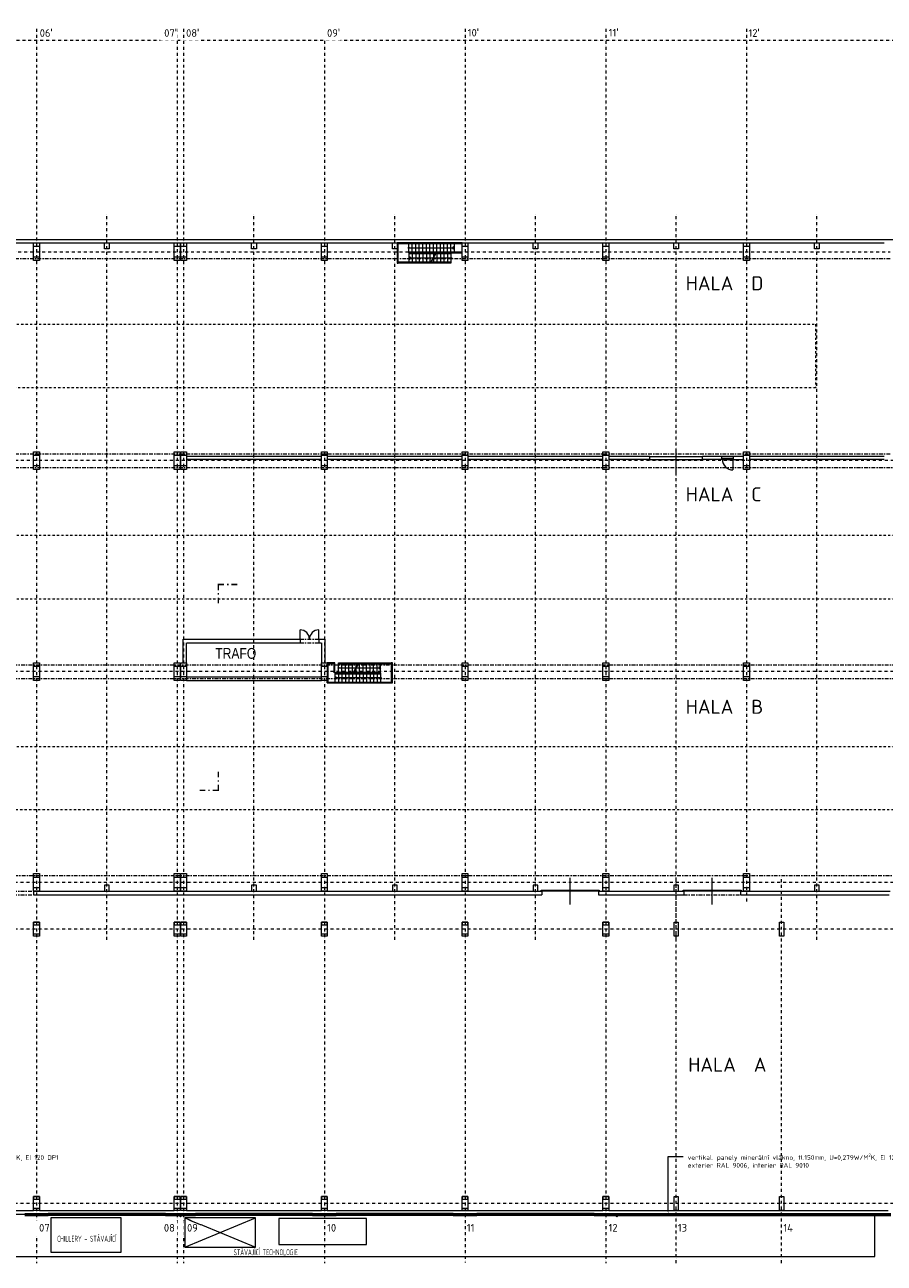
# Model space of a CAD drawing. Header units: millimetres. Extents: x -725694 to 4766210, y -2984614 to 2187451.
# Tile 51 of 256: x 65000 to 138300, y -5085 to 100555. Entities that reach past the tile are written whole.
import ezdxf
from ezdxf import colors
from ezdxf.entities.mleader import LeaderData, LeaderLine
from ezdxf.enums import TextEntityAlignment as Align
from ezdxf.math import Vec2, Vec3

# ---------------------------------------------------------------- set-up
doc = ezdxf.new("R2010")
doc.units = ezdxf.units.MM
for name, pattern in [('CENTERX2', [101.6, 63.5, -12.7, 12.7, -12.7]), ('DASHDOT', [25.4, 12.7, -6.35, 0, -6.35]), ('DELICI', [7.7, 3, -1.4, 0.25, -1.4, 0.25, -1.4]), ('ČERCHOVANÁ', [25.4, 12.7, -6.35, 0, -6.35])]:
    doc.linetypes.add(name, pattern=pattern)
for name, color, linetype, lineweight in [('A99_N_kce-nad-vid', 7, 'DASHDOT', 5), ('A99_N_kce-rez-sil', 7, 'Continuous', 18), ('A99_N_osy', 7, 'CENTERX2', 9), ('A99_N_sraf', 7, 'Continuous', 0), ('A99_N_txt-popis-200', 7, 'Continuous', 5), ('A99_N_txt-popis-50 @ 200', 7, 'Continuous', 9), ('A99_S_kce-nad-vid', 7, 'DASHDOT', 5), ('A99_S_kce-pohl', 7, 'Continuous', 5), ('A99_S_kce-rez-sil', 7, 'Continuous', 15), ('A99_S_kce-rez-ten', 7, 'Continuous', 9), ('A99_S_otvory', 7, 'Continuous', 5), ('A99_S_sloupy', 7, 'Continuous', 5)]:
    doc.layers.add(name, color=color, linetype=linetype, lineweight=lineweight)
doc.styles.add('A99_popis', font='isocpeur.ttf')
doc.styles.add('ad_popis 100', font='isocpeur.ttf', dxfattribs={"height": 200})
doc.styles.add('ARIAL', font='arial.ttf', dxfattribs={"height": 1000})
doc.linetypes.add('HRANICE1', pattern='A,6.35,-2.54,[133,ltypeshp.shx,S=2.54,R=0,X=-2.54,Y=0],-2.54,25.4', length=36.83)
doc.linetypes.add('IZOLACE', pattern='A,0.00254,-2.54,[134,ltypeshp.shx,S=2.54,R=0,X=-2.54,Y=0],-5.08,[134,ltypeshp.shx,S=2.54,R=180,X=2.54,Y=0],-2.54', length=10.16254)

# ---------------------------------------------------------------- blocks, each defined once
blk = doc.blocks.new('*U153')
at = {"color": 0, "linetype": 'ByBlock', "const_width": 0.63}
for points in [[(415.5, 85.4), (415.5, 87.82), (417.92, 87.82)], [(419.81, 87.82), (419.18, 87.82)], [(423.5, 87.82), (421.07, 87.82)], [(415.5, 83.51), (415.5, 84.14)], [(415.5, 79.82), (415.5, 82.25)], [(415.5, 8), (415.5, 5.57)], [(407.5, 0), (409.93, 0)], [(411.19, 0), (411.82, 0)], [(413.08, 0), (415.5, 0), (415.5, 2.42)], [(415.5, 4.31), (415.5, 3.68)]]:
    blk.add_lwpolyline(points, dxfattribs=at)
at = {"color": 0, "linetype": 'ByBlock', "style": 'A99_popis', "flags": 12}
blk.add_attdef('OZNŘ_3K', text='', height=5, rotation=0.0024, dxfattribs=at).set_placement((784.08, 77.08), align=Align.RIGHT)
at = {"color": 0, "linetype": 'ByBlock', "style": 'A99_popis'}
blk.add_attdef('OZNŘ_1K', (-9.63, -10.73), '', height=5, dxfattribs=at)

msp = doc.modelspace()

# ---------------------------------------------------------------- linework, layer by layer
at = {"layer": 'A99_N_kce-nad-vid', "color": 1, "linetype": 'ČERCHOVANÁ', "ltscale": 15}
for p, q in [((12100, 75005.3), (132450, 75005.3)), ((132450, 75005.3), (132450, 69595)), ((12100, 57005.3), (144450, 57005.3)), ((12100, 51594.7), (144450, 51594.7)), ((12100, 39005.3), (144450, 39005.3))]:
    msp.add_line(p, q, dxfattribs=at)
for points in [[(132450, 69594.7), (12100, 69594.7)], [(144450, 33594.7), (12100, 33594.7)]]:
    msp.add_lwpolyline(points, dxfattribs=at)
at = {"layer": 'A99_N_kce-rez-sil', "linetype": 'Continuous'}
for p, q in [((89550, -850), (89550, -1000)), ((91550, -850), (91550, -1000)), ((101550, -850), (101550, -1000)), ((103550, -850), (103550, -1000)), ((113550, -850), (113550, -1000)), ((113550, -850), (113550, -1000)), ((116550, -850), (116550, -1000)), ((119550, -850), (119550, -1000)), ((121550, -850), (121550, -1000)), ((128550, -850), (128550, -1000)), ((130550, -850), (130550, -1000)), ((137550, -850), (137550, -1000))]:
    msp.add_line(p, q, dxfattribs=at)
for points in [[(65000, -850), (67000, -850)], [(77000, -850), (67000, -850)], [(77000, -850), (79550, -850)], [(89550, -850), (79550, -850)], [(89550, -850), (91550, -850)], [(89550, -1000), (91550, -1000)], [(101550, -850), (91550, -850)], [(101550, -1000), (91550, -1000)], [(101550, -850), (103550, -850)], [(101550, -1000), (103550, -1000)], [(113550, -850), (103550, -850)], [(113550, -1000), (103550, -1000)], [(113550, -850), (138875.5, -850)], [(113550, -1000), (138875, -1000)]]:
    msp.add_lwpolyline(points, dxfattribs=at)
at = {"layer": 'A99_N_kce-rez-sil', "linetype": 'Continuous', "lineweight": 15}
msp.add_circle((115495, -1070), 55, dxfattribs=at)
at = {"layer": 'A99_N_osy', "linetype": 'DASHDOT', "ltscale": 20}
for p, q in [((66000, 100200), (66000, -5085)), ((78000, 100200), (78000, -5085)), ((90550, 100200), (90550, -5085)), ((102550, 100200), (102550, -5010)), ((114550, 100200), (114550, -5085)), ((126550, 100200), (126550, 25717.8)), ((3980, 81200), (138800, 81200)), ((150800, 63380), (3980, 63380)), ((187349.6, 45380), (6250, 45380)), ((120550, -5085), (120550, 27821.7)), ((129550, -5085), (129550, 27821.7)), ((187349.6, 27400), (3980, 27400)), ((187349.6, 23400), (-3600, 23400)), ((187349.6, 0), (-3600, 0))]:
    msp.add_line(p, q, dxfattribs=at)
for points in [[(152950, 99200), (4375, 99200)], [(72000, 22490), (72000, 84377.5)], [(84550, 22490), (84550, 84377.5)], [(96550, 22490), (96550, 84377.5)], [(108550, 22490), (108550, 84377.5)], [(120550, 22490), (120550, 84377.5)], [(132550, 22490), (132550, 84377.5)]]:
    msp.add_lwpolyline(points, dxfattribs=at)
at = {"layer": 'A99_S_kce-nad-vid', "linetype": 'DASHDOT', "ltscale": 25}
for p, q in [((5750, 80610), (138800, 80610)), ((5750, 63970), (138800, 63970)), ((5750, 62790), (150800, 62790)), ((88480, 48140), (90080, 48140)), ((88480, 47840), (90080, 47840)), ((6250, 45970), (150800, 45970)), ((6250, 44790), (150800, 44790)), ((17750, 27990), (150800, 27990)), ((60200, 26650), (65750, 26650)), ((60200, 26350), (65750, 26350)), ((121200, 26350), (126040, 26350))]:
    msp.add_line(p, q, dxfattribs=at)
at = {"layer": 'A99_S_kce-pohl', "linetype": 'Continuous', "ltscale": 10}
for p, q in [((102300, 81950), (96750, 81950)), ((96750, 81770), (96750, 80230)), ((96825, 81875), (96825, 80305)), ((102300, 81875), (96825, 81875)), ((97750, 81570), (97750, 81950)), ((97750, 81090), (97750, 81470)), ((97800, 81520), (101543.9, 81520)), ((98050, 81165), (98050, 81875)), ((98350, 81165), (98350, 81875)), ((98650, 81165), (98650, 81875)), ((98950, 81165), (98950, 81875)), ((99250, 81165), (99250, 81875)), ((99550, 81165), (99550, 81875)), ((99850, 81165), (99850, 81875)), ((100150, 81165), (100150, 81875)), ((100450, 81165), (100450, 81875)), ((100750, 81165), (100750, 81875)), ((101050, 81165), (101050, 81875)), ((101350, 81165), (101350, 81875)), ((101650, 81520), (101543.9, 81626.1)), ((101543.9, 81413.9), (101543.9, 81626.1)), ((101650, 81520), (101543.9, 81413.9)), ((101650, 81090), (101650, 81950)), ((99610.4, 80305), (96825, 80305)), ((102300, 81165), (97750, 81165)), ((97750, 81090), (97750, 80230)), ((100063.6, 81090), (97750, 81090)), ((100020.3, 81015), (97750, 81015)), ((97750, 80660), (97856.1, 80766.1)), ((97750, 80660), (97856.1, 80553.9)), ((97856.1, 80766.1), (97856.1, 80553.9)), ((99815.4, 80660), (97856.1, 80660)), ((98050, 81015), (98050, 80305)), ((98350, 81015), (98350, 80305)), ((98650, 81015), (98650, 80305)), ((98950, 81015), (98950, 80305)), ((99250, 81015), (99250, 80305)), ((99550, 81015), (99550, 80305)), ((100063.6, 81090), (99567.1, 80230)), ((100098.3, 81090), (99601.7, 80230)), ((101350, 80305), (99645, 80305)), ((99850, 81015), (99850, 80720)), ((101300, 80660), (99850, 80660)), ((99850, 80660), (99850, 80305)), ((101350, 81015), (100055, 81015)), ((101350, 81090), (100063.6, 81090)), ((100150, 81015), (100150, 80305)), ((100450, 81015), (100450, 80305)), ((100750, 81015), (100750, 80305)), ((101050, 81015), (101050, 80305)), ((101350, 81090), (101350, 80710)), ((101350, 81090), (102300, 81090)), ((101350, 80610), (101350, 80230)), ((99567.1, 80230), (96750, 80230)), ((101350, 80230), (99567.1, 80230)), ((91450, 46130), (90800, 46130)), ((90875, 44410), (90875, 46055)), ((91375, 46055), (90875, 46055)), ((91375, 45270), (91375, 46055)), ((91450, 45270), (91450, 46130)), ((91750, 46130), (93532.9, 46130)), ((91750, 45750), (91750, 46130)), ((91750, 46055), (93455, 46055)), ((91750, 45270), (91750, 45650)), ((91800, 45700), (93250, 45700)), ((92050, 45345), (92050, 46055)), ((92350, 45345), (92350, 46055)), ((92650, 45345), (92650, 46055)), ((92950, 45345), (92950, 46055)), ((93001.7, 45270), (93498.3, 46130)), ((93036.4, 45270), (93532.9, 46130)), ((93250, 45700), (93250, 46055)), ((93250, 45345), (93250, 45640)), ((93284.6, 45700), (95243.9, 45700)), ((93489.6, 46055), (96275, 46055)), ((93532.9, 46130), (96350, 46130)), ((93550, 45345), (93550, 46055)), ((93850, 45345), (93850, 46055)), ((94150, 45345), (94150, 46055)), ((94450, 45345), (94450, 46055)), ((94750, 45345), (94750, 46055)), ((95050, 45345), (95050, 46055)), ((95350, 45700), (95243.9, 45806.1)), ((95243.9, 45593.9), (95243.9, 45806.1)), ((95350, 45700), (95243.9, 45593.9)), ((95350, 45270), (95350, 46130)), ((96275, 44485), (96275, 46055)), ((96350, 44410), (96350, 46130)), ((90800, 44410), (90800, 44950)), ((90800, 44485), (96275, 44485)), ((90800, 44410), (96350, 44410)), ((91450, 45270), (91450, 44410)), ((91750, 45270), (91450, 45270)), ((91450, 45195), (95350, 45195)), ((91450, 44840), (91556.1, 44946.1)), ((91450, 44840), (91556.1, 44733.9)), ((91556.1, 44946.1), (91556.1, 44733.9)), ((95300, 44840), (91556.1, 44840)), ((91750, 45345), (93045, 45345)), ((91750, 45270), (93036.4, 45270)), ((91750, 45195), (91750, 44485)), ((92050, 45195), (92050, 44485)), ((92350, 45195), (92350, 44485)), ((92650, 45195), (92650, 44485)), ((92950, 45195), (92950, 44485)), ((93036.4, 45270), (95350, 45270)), ((93079.7, 45345), (95350, 45345)), ((93250, 45195), (93250, 44485)), ((93550, 45195), (93550, 44485)), ((93850, 45195), (93850, 44485)), ((94150, 45195), (94150, 44485)), ((94450, 45195), (94450, 44485)), ((94750, 45195), (94750, 44485)), ((95050, 45195), (95050, 44485)), ((95350, 45270), (95350, 44890)), ((95350, 44790), (95350, 44410))]:
    msp.add_line(p, q, dxfattribs=at)
at = {"layer": 'A99_S_kce-pohl'}
for p, q in [((54250, -600), (65750, -600)), ((66250, -600), (77750, -600)), ((78800, -600), (90300, -600)), ((90800, -600), (114300, -600)), ((114800, -600), (138630, -600))]:
    msp.add_line(p, q, dxfattribs=at)
at = {"layer": 'A99_S_kce-pohl', "linetype": 'Continuous', "ltscale": 10}
for points in [[(96750, 81850), (96850, 81850), (96850, 81950), (96750, 81950)], [(96750, 80230), (96850, 80230), (96850, 80330), (96750, 80330)]]:
    msp.add_lwpolyline(points, close=True, dxfattribs=at)
at = {"layer": 'A99_S_kce-pohl', "color": 4, "linetype": 'Continuous', "lineweight": 0, "ltscale": 0.5}
msp.add_lwpolyline([(137490, -4500), (137490, -1000)], dxfattribs=at)
at = {"layer": 'A99_S_kce-pohl', "linetype": 'Continuous', "ltscale": 10}
for centre in [(97750, 81520), (101350, 80660), (91750, 45700), (95350, 44840)]:
    msp.add_circle(centre, 50, dxfattribs=at)
at = {"layer": 'A99_S_kce-rez-sil', "linetype": 'Continuous'}
for p, q in [((11800, 82250), (161650, 82250)), ((12200, 81950), (138300, 81950)), ((78520, 46130), (78520, 48140)), ((78520, 48140), (88480, 48140)), ((78805, 46130), (78805, 47840)), ((78820, 47840), (88480, 47840)), ((88480, 48140), (88480, 47840)), ((90080, 48140), (90580, 48140)), ((90080, 48140), (90080, 47840)), ((90080, 47840), (90280, 47840)), ((90300, 47840), (90300, 46130)), ((90580, 48140), (90580, 46130)), ((78800, 44630), (90300, 44630)), ((78820, 44930), (90280, 44930)), ((65750, 26650), (65750, 26350)), ((65750, 26650), (109105, 26650)), ((109105, 26650), (109105, 26350)), ((113945, 26650), (113945, 26350)), ((113945, 26650), (121200, 26650)), ((121200, 26650), (121200, 26350)), ((126040, 26650), (138800, 26650)), ((126040, 26650), (126040, 26350)), ((65750, 26350), (109105, 26350)), ((115200, 26350), (121200, 26350)), ((126040, 26350), (138725.5, 26350))]:
    msp.add_line(p, q, dxfattribs=at)
at = {"layer": 'A99_S_kce-rez-sil'}
for p, q in [((90300, 63730), (78800, 63730)), ((90300, 63480), (78800, 63480)), ((102300, 63730), (90800, 63730)), ((102300, 63480), (90800, 63480)), ((114300, 63730), (102800, 63730)), ((114300, 63480), (102800, 63480)), ((118300, 63730), (114800, 63730)), ((118300, 63480), (114800, 63480)), ((118300, 63480), (118300, 63730)), ((118300, 63730), (122800, 63730)), ((118300, 63480), (122800, 63480)), ((124440, 63730), (122800, 63730)), ((122800, 63480), (122800, 63730)), ((124440, 63480), (122800, 63480)), ((124440, 63480), (124440, 63730)), ((126300, 63730), (125440, 63730)), ((125440, 63480), (125440, 63730)), ((125440, 63480), (126300, 63480)), ((138300, 63730), (126800, 63730)), ((138300, 63480), (126800, 63480))]:
    msp.add_line(p, q, dxfattribs=at)
at = {"layer": 'A99_S_kce-rez-ten', "linetype": 'DELICI', "ltscale": 10}
msp.add_lwpolyline([(90800, 44630), (90300, 44630), (90300, 46130), (90800, 46130)], close=True, dxfattribs=at)
at = {"layer": 'A99_S_kce-rez-ten', "color": 1, "lineweight": 5}
msp.add_lwpolyline([(86678.2, -1278.1), (86678.2, -3474.6), (94141.7, -3474.6), (94141.7, -1278.1)], close=True, dxfattribs=at)
at = {"layer": 'A99_S_otvory'}
for p, q in [((120550, 62379.6), (120550, 64276)), ((125440, 63730), (124440, 63730)), ((124440, 63580), (125440, 63580)), ((124440, 63480), (125440, 63480)), ((124490, 63480), (124490, 63580)), ((125390, 63480), (125390, 63580)), ((125390, 63480), (125390, 62580)), ((88480, 48140), (88480, 48940)), ((90080, 48140), (90080, 48940)), ((111525, 25516), (111525, 27784)), ((123620, 25516), (123620, 27784))]:
    msp.add_line(p, q, dxfattribs=at)
msp.add_lwpolyline([(113995, 26650), (109055, 26650), (109055, 26750), (113995, 26750), (113995, 26650), (113995, 26650)], dxfattribs=at)
msp.add_lwpolyline([(126090, 26650), (121150, 26650), (121150, 26750), (126090, 26750)], close=True, dxfattribs=at)
for centre, radius, start, end in [((125390, 63480), 900, 180, 270), ((88480, 48140), 800, 0, 90), ((90080, 48140), 800, 90, 180)]:
    msp.add_arc(centre, radius, start, end, dxfattribs=at)
at = {"layer": 'A99_S_sloupy', "linetype": 'Continuous', "lineweight": 20, "ltscale": 2}
for p, q in [((113945, 26350), (115050, 26350)), ((115050, 26350), (115200, 26350))]:
    msp.add_line(p, q, dxfattribs=at)
at = {"layer": 'A99_S_sloupy', "linetype": 'Continuous', "ltscale": 2}
for points in [[(66250, 80450), (65750, 80450), (65750, 81950), (66250, 81950)], [(66250, 80450), (65750, 80450), (65750, 81950), (66250, 81950)], [(78250, 80450), (77750, 80450), (77750, 81950), (78250, 81950)], [(78250, 80450), (77750, 80450), (77750, 81950), (78250, 81950)], [(78800, 80450), (78300, 80450), (78300, 81950), (78800, 81950)], [(78800, 80450), (78300, 80450), (78300, 81950), (78800, 81950)], [(90800, 80450), (90300, 80450), (90300, 81950), (90800, 81950)], [(90800, 80450), (90300, 80450), (90300, 81950), (90800, 81950)], [(102800, 80450), (102300, 80450), (102300, 81950), (102800, 81950)], [(102800, 80450), (102300, 80450), (102300, 81950), (102800, 81950)], [(114800, 80450), (114300, 80450), (114300, 81950), (114800, 81950)], [(114800, 80450), (114300, 80450), (114300, 81950), (114800, 81950)], [(126800, 80450), (126300, 80450), (126300, 81950), (126800, 81950)], [(126800, 80450), (126300, 80450), (126300, 81950), (126800, 81950)], [(66250, 62630), (65750, 62630), (65750, 64130), (66250, 64130)], [(66250, 62630), (65750, 62630), (65750, 64130), (66250, 64130)], [(78250, 62630), (77750, 62630), (77750, 64130), (78250, 64130)], [(78250, 62630), (77750, 62630), (77750, 64130), (78250, 64130)], [(78800, 62630), (78300, 62630), (78300, 64130), (78800, 64130)], [(78800, 62630), (78300, 62630), (78300, 64130), (78800, 64130)], [(90800, 62630), (90300, 62630), (90300, 64130), (90800, 64130)], [(90800, 62630), (90300, 62630), (90300, 64130), (90800, 64130)], [(102800, 62630), (102300, 62630), (102300, 64130), (102800, 64130)], [(102800, 62630), (102300, 62630), (102300, 64130), (102800, 64130)], [(114800, 62630), (114300, 62630), (114300, 64130), (114800, 64130)], [(114800, 62630), (114300, 62630), (114300, 64130), (114800, 64130)], [(126800, 62630), (126300, 62630), (126300, 64130), (126800, 64130)], [(126800, 62630), (126300, 62630), (126300, 64130), (126800, 64130)], [(66250, 44630), (65750, 44630), (65750, 46130), (66250, 46130)], [(66250, 44630), (65750, 44630), (65750, 46130), (66250, 46130)], [(78250, 44630), (77750, 44630), (77750, 46130), (78250, 46130)], [(78250, 44630), (77750, 44630), (77750, 46130), (78250, 46130)], [(78800, 44630), (78300, 44630), (78300, 46130), (78800, 46130)], [(90800, 44630), (90300, 44630), (90300, 46130), (90800, 46130)], [(102800, 44630), (102300, 44630), (102300, 46130), (102800, 46130)], [(102800, 44630), (102300, 44630), (102300, 46130), (102800, 46130)], [(114800, 44630), (114300, 44630), (114300, 46130), (114800, 46130)], [(114800, 44630), (114300, 44630), (114300, 46130), (114800, 46130)], [(126800, 44630), (126300, 44630), (126300, 46130), (126800, 46130)], [(126800, 44630), (126300, 44630), (126300, 46130), (126800, 46130)], [(66250, 26650), (65750, 26650), (65750, 28150), (66250, 28150)], [(66250, 26650), (65750, 26650), (65750, 28150), (66250, 28150)], [(78250, 26650), (77750, 26650), (77750, 28150), (78250, 28150)], [(78250, 26650), (77750, 26650), (77750, 28150), (78250, 28150)], [(78800, 26650), (78300, 26650), (78300, 28150), (78800, 28150)], [(78800, 26650), (78300, 26650), (78300, 28150), (78800, 28150)], [(90800, 26650), (90300, 26650), (90300, 28150), (90800, 28150)], [(90800, 26650), (90300, 26650), (90300, 28150), (90800, 28150)], [(102800, 26650), (102300, 26650), (102300, 28150), (102800, 28150)], [(102800, 26650), (102300, 26650), (102300, 28150), (102800, 28150)], [(114800, 26650), (114300, 26650), (114300, 28150), (114800, 28150)], [(114800, 26650), (114300, 26650), (114300, 28150), (114800, 28150)], [(126800, 26650), (126300, 26650), (126300, 28150), (126800, 28150)], [(126800, 26650), (126300, 26650), (126300, 28150), (126800, 28150)], [(66250, 22800), (65750, 22800), (65750, 24000), (66250, 24000)], [(78250, 22800), (77750, 22800), (77750, 24000), (78250, 24000)], [(78800, 22800), (78300, 22800), (78300, 24000), (78800, 24000)], [(90800, 22800), (90300, 22800), (90300, 24000), (90800, 24000)], [(102800, 22800), (102300, 22800), (102300, 24000), (102800, 24000)], [(114800, 22800), (114300, 22800), (114300, 24000), (114800, 24000)], [(66250, -600), (65750, -600), (65750, 600), (66250, 600)], [(78250, -600), (77750, -600), (77750, 600), (78250, 600)], [(78800, -600), (78300, -600), (78300, 600), (78800, 600)], [(90800, -600), (90300, -600), (90300, 600), (90800, 600)], [(102800, -600), (102300, -600), (102300, 600), (102800, 600)], [(114800, -600), (114300, -600), (114300, 600), (114800, 600)]]:
    msp.add_lwpolyline(points, close=True, dxfattribs=at)
at = {"layer": 'A99_S_sloupy', "linetype": 'Continuous', "lineweight": 20, "ltscale": 2}
for points in [[(65750, 81950), (66250, 81950), (66250, 81630), (65750, 81630)], [(72200, 81450), (71800, 81450), (71800, 81950), (72200, 81950)], [(77750, 81950), (78250, 81950), (78250, 81630), (77750, 81630)], [(78300, 81950), (78800, 81950), (78800, 81630), (78300, 81630)], [(84750, 81450), (84350, 81450), (84350, 81950), (84750, 81950)], [(90300, 81950), (90800, 81950), (90800, 81630), (90300, 81630)], [(96750, 81450), (96350, 81450), (96350, 81950), (96750, 81950)], [(102300, 81950), (102800, 81950), (102800, 81630), (102300, 81630)], [(108750, 81450), (108350, 81450), (108350, 81950), (108750, 81950)], [(114300, 81950), (114800, 81950), (114800, 81630), (114300, 81630)], [(120750, 81450), (120350, 81450), (120350, 81950), (120750, 81950)], [(126300, 81950), (126800, 81950), (126800, 81630), (126300, 81630)], [(132750, 81450), (132350, 81450), (132350, 81950), (132750, 81950)], [(65750, 80770), (66250, 80770), (66250, 80450), (65750, 80450)], [(77750, 80770), (78250, 80770), (78250, 80450), (77750, 80450)], [(78300, 80770), (78800, 80770), (78800, 80450), (78300, 80450)], [(90300, 80770), (90800, 80770), (90800, 80450), (90300, 80450)], [(102300, 80770), (102800, 80770), (102800, 80450), (102300, 80450)], [(114300, 80770), (114800, 80770), (114800, 80450), (114300, 80450)], [(126300, 80770), (126800, 80770), (126800, 80450), (126300, 80450)], [(65750, 64130), (66250, 64130), (66250, 63810), (65750, 63810)], [(77750, 64130), (78250, 64130), (78250, 63810), (77750, 63810)], [(78300, 64130), (78800, 64130), (78800, 63810), (78300, 63810)], [(90300, 64130), (90800, 64130), (90800, 63810), (90300, 63810)], [(102300, 64130), (102800, 64130), (102800, 63810), (102300, 63810)], [(114300, 64130), (114800, 64130), (114800, 63810), (114300, 63810)], [(126300, 64130), (126800, 64130), (126800, 63810), (126300, 63810)], [(65750, 62950), (66250, 62950), (66250, 62630), (65750, 62630)], [(77750, 62950), (78250, 62950), (78250, 62630), (77750, 62630)], [(78300, 62950), (78800, 62950), (78800, 62630), (78300, 62630)], [(90300, 62950), (90800, 62950), (90800, 62630), (90300, 62630)], [(102300, 62950), (102800, 62950), (102800, 62630), (102300, 62630)], [(114300, 62950), (114800, 62950), (114800, 62630), (114300, 62630)], [(126300, 62950), (126800, 62950), (126800, 62630), (126300, 62630)], [(65750, 46130), (66250, 46130), (66250, 45810), (65750, 45810)], [(77750, 46130), (78250, 46130), (78250, 45810), (77750, 45810)], [(78300, 46130), (78800, 46130), (78800, 45810), (78300, 45810)], [(90300, 46130), (90800, 46130), (90800, 45810), (90300, 45810)], [(96350, 46130), (96250, 46130), (96250, 46030), (96350, 46030)], [(102300, 46130), (102800, 46130), (102800, 45810), (102300, 45810)], [(114300, 46130), (114800, 46130), (114800, 45810), (114300, 45810)], [(126300, 46130), (126800, 46130), (126800, 45810), (126300, 45810)], [(65750, 44950), (66250, 44950), (66250, 44630), (65750, 44630)], [(77750, 44950), (78250, 44950), (78250, 44630), (77750, 44630)], [(78300, 44950), (78800, 44950), (78800, 44630), (78300, 44630)], [(90300, 44950), (90800, 44950), (90800, 44630), (90300, 44630)], [(96350, 44510), (96250, 44510), (96250, 44410), (96350, 44410)], [(102300, 44950), (102800, 44950), (102800, 44630), (102300, 44630)], [(114300, 44950), (114800, 44950), (114800, 44630), (114300, 44630)], [(126300, 44950), (126800, 44950), (126800, 44630), (126300, 44630)], [(65750, 28150), (66250, 28150), (66250, 27830), (65750, 27830)], [(77750, 28150), (78250, 28150), (78250, 27830), (77750, 27830)], [(78300, 28150), (78800, 28150), (78800, 27830), (78300, 27830)], [(90300, 28150), (90800, 28150), (90800, 27830), (90300, 27830)], [(102300, 28150), (102800, 28150), (102800, 27830), (102300, 27830)], [(114300, 28150), (114800, 28150), (114800, 27830), (114300, 27830)], [(126300, 28150), (126800, 28150), (126800, 27830), (126300, 27830)], [(65750, 26970), (66250, 26970), (66250, 26650), (65750, 26650)], [(72200, 27150), (71800, 27150), (71800, 26650), (72200, 26650)], [(77750, 26970), (78250, 26970), (78250, 26650), (77750, 26650)], [(78300, 26970), (78800, 26970), (78800, 26650), (78300, 26650)], [(84750, 27150), (84350, 27150), (84350, 26650), (84750, 26650)], [(90300, 26970), (90800, 26970), (90800, 26650), (90300, 26650)], [(96750, 27150), (96350, 27150), (96350, 26650), (96750, 26650)], [(102300, 26970), (102800, 26970), (102800, 26650), (102300, 26650)], [(108750, 27150), (108350, 27150), (108350, 26650), (108750, 26650)], [(114300, 26970), (114800, 26970), (114800, 26650), (114300, 26650)], [(120750, 27150), (120350, 27150), (120350, 26650), (120750, 26650)], [(126300, 26970), (126800, 26970), (126800, 26650), (126300, 26650)], [(132750, 27150), (132350, 27150), (132350, 26650), (132750, 26650)], [(66250, 24000), (65750, 24000), (65750, 23780), (66250, 23780)], [(78250, 24000), (77750, 24000), (77750, 23780), (78250, 23780)], [(78800, 24000), (78300, 24000), (78300, 23780), (78800, 23780)], [(90800, 24000), (90300, 24000), (90300, 23780), (90800, 23780)], [(102800, 24000), (102300, 24000), (102300, 23780), (102800, 23780)], [(114800, 24000), (114300, 24000), (114300, 23780), (114800, 23780)], [(120375, 24000), (120725, 24000), (120725, 22800), (120375, 22800)], [(129375, 24000), (129725, 24000), (129725, 22800), (129375, 22800)], [(66250, 22800), (65750, 22800), (65750, 23020), (66250, 23020)], [(78250, 22800), (77750, 22800), (77750, 23020), (78250, 23020)], [(78800, 22800), (78300, 22800), (78300, 23020), (78800, 23020)], [(90800, 22800), (90300, 22800), (90300, 23020), (90800, 23020)], [(102800, 22800), (102300, 22800), (102300, 23020), (102800, 23020)], [(114800, 22800), (114300, 22800), (114300, 23020), (114800, 23020)], [(66250, 600), (65750, 600), (65750, 380), (66250, 380)], [(78250, 600), (77750, 600), (77750, 380), (78250, 380)], [(78800, 600), (78300, 600), (78300, 380), (78800, 380)], [(90800, 600), (90300, 600), (90300, 380), (90800, 380)], [(102800, 600), (102300, 600), (102300, 380), (102800, 380)], [(114800, 600), (114300, 600), (114300, 380), (114800, 380)], [(120375, 600), (120725, 600), (120725, -600), (120375, -600)], [(129375, 600), (129725, 600), (129725, -600), (129375, -600)], [(66250, -600), (65750, -600), (65750, -380), (66250, -380)], [(78250, -600), (77750, -600), (77750, -380), (78250, -380)], [(78800, -600), (78300, -600), (78300, -380), (78800, -380)], [(90800, -600), (90300, -600), (90300, -380), (90800, -380)], [(102800, -600), (102300, -600), (102300, -380), (102800, -380)], [(114800, -600), (114300, -600), (114300, -380), (114800, -380)]]:
    msp.add_lwpolyline(points, close=True, dxfattribs=at)

# ---------------------------------------------------------------- block references
at = {"layer": 'A99_N_txt-popis-200', "xscale": 200, "yscale": 200, "zscale": 200}
msp.add_blockref('*U153', (-1585, 35245), dxfattribs=at)

# ---------------------------------------------------------------- texts
at = {"layer": 'A99_N_txt-popis-200', "lineweight": 9, "ltscale": 5, "style": 'ad_popis 100'}
for s, p in [('HALA  D', (121370, 77905)), ('HALA  C', (121370, 59905)), ('HALA  B', (121370, 41780)), ('HALA  A', (121585, 11250))]:
    msp.add_text(s, height=1200, dxfattribs=at).set_placement(p)
at = {"layer": 'A99_N_txt-popis-200', "ltscale": 5, "style": 'ARIAL', "width": 0.8}
msp.add_text('TRAFO', height=922.67, dxfattribs=at).set_placement((81248.5, 46472.5))
at = {"layer": 'A99_N_txt-popis-200', "lineweight": 5, "ltscale": 5, "style": 'A99_popis', "width": 0.6}
msp.add_text('STÁVAJÍCÍ TECHNOLOGIE', height=500, dxfattribs=at).set_placement((82813.3, -4397.5))
at = {"layer": 'A99_N_txt-popis-200', "lineweight": 0, "char_height": 650, "attachment_point": 1, "style": 'ad_popis 100'}
for s, insert in [("06{\\fArial|b0|i0|c238|p34;\\H1.08333x;'}", (66275, 100230)), ("10{\\fArial|b0|i0|c238|p34;\\H1.08333x;'}", (102780, 100258.5)), ("11{\\fArial|b0|i0|c238|p34;\\H1.08333x;'}", (114800, 100258.5)), ("12{\\fArial|b0|i0|c238|p34;\\H1.08333x;'}", (126720, 100228.5)), ('10', (90785, -1737.5)), ('11', (102700, -1737.5)), ('12', (114790, -1737.5)), ('13', (120700, -1737.5)), ('14', (129700, -1737.5))]:
    msp.add_mtext_dynamic_manual_height_columns(s, width=832.5, gutter_width=1000, heights=[0], dxfattribs=dict(at, insert=insert))

# ---------------------------------------------------------------- leaders
at = {"layer": 'A99_N_txt-popis-50 @ 200', "lineweight": 9}
ml = msp.add_multileader_mtext('Standard', dxfattribs=at)
ml.set_content('\\A1;{\\C256;výměna stávajících sekční vrat za nová}', color=1, style='A99_popis')
ml.set_leader_properties(color=256, linetype='ByLayer', lineweight=-1)
ml.build(insert=Vec2(0, 0))
ml.multileader.update_dxf_attribs({"dogleg_length": 200, "arrow_head_size": 300, "scale": 200})
ctx = ml.context
ctx.base_point, ctx.scale, ctx.char_height, ctx.arrow_head_size, ctx.landing_gap_size, ctx.plane_origin = Vec3(9095, 72885), 200, 400, 300, 1000, Vec3(8542.5, 64790)
notes = []
notes.append((ctx, [(0, (1, 1, 0), (8295, 72885), (1, 0), 800, [(0, [(5830, 72885)], 0, [])])]))
ctx.mtext.insert, ctx.mtext.width, ctx.mtext.flow_direction = Vec3(10095, 73145), 9865.703, 5
ml = msp.add_multileader_mtext('Standard', dxfattribs=at)
ml.set_content('\\A1;{\\C256;osazení nových dveří\\P(požární únik)}', color=1, style='A99_popis')
ml.set_leader_properties(color=256, linetype='ByLayer', lineweight=-1)
ml.build(insert=Vec2(0, 0))
ml.multileader.update_dxf_attribs({"dogleg_length": 6.4, "arrow_head_size": 200, "scale": 200})
ctx = ml.context
ctx.base_point, ctx.scale, ctx.char_height, ctx.arrow_head_size, ctx.landing_gap_size, ctx.plane_origin = Vec3(9575, 69050), 200, 400, 200, 400, Vec3(8542.5, 60475.8)
notes.append((ctx, [(0, (1, 1, 0), (8295, 69050), (1, 0), 1280, [(0, [(5750, 67035)], 0, [])])]))
ctx.mtext.insert, ctx.mtext.width, ctx.mtext.flow_direction = Vec3(9975, 69310), 5317.307, 5
ml = msp.add_multileader_mtext('Standard', dxfattribs=at)
ml.set_content('\\A1;{\\fISOCPEUR|b1|i0|c238|p34;\\C256;vertikal. panely PUR, tl.80mm, U=0,28W/M\\H0.7x;\\S2^ ;\\H1.42857x;K, EI 15-ef DP3\\Pexterier RAL 9006, interier RAL 9010}', color=1, style='A99_popis')
ml.set_leader_properties(color=256, linetype='ByLayer', lineweight=-1)
ml.build(insert=Vec2(0, 0))
ml.multileader.update_dxf_attribs({"dogleg_length": 6.4, "arrow_head_size": 200, "scale": 200})
ctx = ml.context
ctx.base_point, ctx.scale, ctx.char_height, ctx.arrow_head_size, ctx.landing_gap_size, ctx.plane_origin = Vec3(9645, 58660), 200, 400, 200, 400, Vec3(21489.4, 49862.3)
notes.append((ctx, [(0, (1, 1, 0), (9183.5, 58660), (1, 0), 461.5, [(0, [(5605, 58660)], 0, [])])]))
ctx.mtext.insert, ctx.mtext.width, ctx.mtext.flow_direction = Vec3(10045, 58898.8), 10741.384, 5
ml = msp.add_multileader_mtext('Standard', dxfattribs=at)
ml.set_content('\\A1;{\\C256;osazení nových dveří (požární únik)}', color=1, style='A99_popis')
ml.set_leader_properties(color=256, linetype='ByLayer', lineweight=-1)
ml.build(insert=Vec2(0, 0))
ml.multileader.update_dxf_attribs({"dogleg_length": 6.4, "arrow_head_size": 200, "scale": 200})
ctx = ml.context
ctx.base_point, ctx.scale, ctx.char_height, ctx.arrow_head_size, ctx.landing_gap_size, ctx.plane_origin = Vec3(9575, 51055), 200, 400, 200, 400, Vec3(8542.5, 42525.8)
notes.append((ctx, [(0, (1, 1, 0), (8295, 51055), (1, 0), 1280, [(0, [(5750, 49085)], 0, [])])]))
ctx.mtext.insert, ctx.mtext.width, ctx.mtext.flow_direction = Vec3(9975, 51315), 12217.24, 5
ml = msp.add_multileader_mtext('Standard', dxfattribs=at)
ml.set_content('\\A1;{\\fISOCPEUR|b1|i0|c238|p34;\\C256;vertikal. panely PUR, tl.80mm, U=0,28W/M\\H0.7x;\\S2^ ;\\H1.42857x;K, EI 15-ef DP3\\Pexterier RAL 9006, interier RAL 9010}', color=1, style='A99_popis')
ml.set_leader_properties(color=256, linetype='ByLayer', lineweight=-1)
ml.build(insert=Vec2(0, 0))
ml.multileader.update_dxf_attribs({"dogleg_length": 6.4, "arrow_head_size": 200, "scale": 200})
ctx = ml.context
ctx.base_point, ctx.scale, ctx.char_height, ctx.arrow_head_size, ctx.landing_gap_size, ctx.plane_origin = Vec3(9659.2, 41024.4), 200, 400, 200, 400, Vec3(21503.6, 32226.7)
notes.append((ctx, [(0, (1, 1, 0), (9197.7, 41024.4), (1, 0), 461.5, [(0, [(5619.2, 41024.4)], 0, [])])]))
ctx.mtext.insert, ctx.mtext.width, ctx.mtext.flow_direction = Vec3(10059.2, 41263.2), 10741.384, 5
ml = msp.add_multileader_mtext('Standard', dxfattribs=at)
ml.set_content('\\A1;{\\C256;osazení nových sekčních vrat\\PII. etapa)}', color=1, style='A99_popis')
ml.set_leader_properties(color=256, linetype='ByLayer', lineweight=-1)
ml.build(insert=Vec2(0, 0))
ml.multileader.update_dxf_attribs({"dogleg_length": 6.4, "arrow_head_size": 200, "scale": 200})
ctx = ml.context
ctx.base_point, ctx.scale, ctx.char_height, ctx.arrow_head_size, ctx.landing_gap_size, ctx.plane_origin = Vec3(9755, 35330), 200, 400, 200, 400, Vec3(8542.5, 27235)
ctx.text_align_type = 1
notes.append((ctx, [(0, (1, 1, 0), (9112.5, 35330), (1, 0), 642.5, [(0, [(5985, 35330)], 0, [])])]))
ctx.mtext.insert, ctx.mtext.width, ctx.mtext.alignment, ctx.mtext.flow_direction = Vec3(13795, 35590), 7394.888, 2, 5
ml = msp.add_multileader_mtext('Standard', dxfattribs=at)
ml.set_content('\\A1;{\\fISOCPEUR|b1|i0|c238|p34;\\C256;vertikal. panely minerální vlákno, tl.150mm, U=0,279W/M\\H0.7x;\\S2^ ;\\H1.42857x;K, EI 120 DP1\\Pexterier RAL 9006, interier RAL 9010}', color=1, style='A99_popis')
ml.set_leader_properties(color=256, linetype='ByLayer', lineweight=-1)
ml.build(insert=Vec2(0, 0))
ml.multileader.update_dxf_attribs({"dogleg_length": 6.4, "arrow_head_size": 200, "scale": 200})
ctx = ml.context
ctx.base_point, ctx.scale, ctx.char_height, ctx.arrow_head_size, ctx.landing_gap_size, ctx.plane_origin = Vec3(3617.5, 14787.5), 200, 400, 200, 400, Vec3(-1491.2, 7325.4)
notes.append((ctx, [(0, (1, 1, 0), (2337.5, 14787.5), (1, 0), 1280, [(0, [(-557.5, 14787.5)], 0, [])])]))
ctx.mtext.insert, ctx.mtext.width, ctx.mtext.flow_direction = Vec3(4017.5, 15026.3), 10741.384, 5
ml = msp.add_multileader_mtext('Standard', dxfattribs=at)
ml.set_content('\\A1;{\\C256;výměna stávajících sekčních vrat za nová  }', color=1, style='A99_popis')
ml.set_leader_properties(color=256, linetype='ByLayer', lineweight=-1)
ml.build(insert=Vec2(0, 0))
ml.multileader.update_dxf_attribs({"dogleg_length": 6.4, "arrow_head_size": 200, "scale": 200})
ctx = ml.context
ctx.base_point, ctx.scale, ctx.char_height, ctx.arrow_head_size, ctx.landing_gap_size, ctx.plane_origin = Vec3(2700, 5010), 200, 400, 200, 400, Vec3(2512.5, -3085)
notes.append((ctx, [(0, (1, 1, 0), (1420, 5010), (1, 0), 1280, [(0, [(-175, 5010)], 0, [])])]))
ctx.mtext.insert, ctx.mtext.width, ctx.mtext.flow_direction = Vec3(3100, 5210.2), 5995, 5
ml = msp.add_multileader_mtext('Standard', dxfattribs=at)
ml.set_content('\\A1;{\\fISOCPEUR|b1|i0|c238|p34;\\C256;vertikal. panely minerální vlákno, tl.150mm, U=0,279W/M\\H0.7x;\\S2^ ;\\H1.42857x;K, EI 120 DP1\\Pexterier RAL 9006, interier RAL 9010}', color=1, style='A99_popis')
ml.set_leader_properties(color=256, linetype='ByLayer', lineweight=-1)
ml.build(insert=Vec2(0, 0))
ml.multileader.update_dxf_attribs({"dogleg_length": 6.4, "arrow_head_size": 200, "scale": 200})
ctx = ml.context
ctx.base_point, ctx.scale, ctx.char_height, ctx.arrow_head_size, ctx.landing_gap_size, ctx.plane_origin = Vec3(48250, 4031.2), 200, 400, 200, 400, Vec3(43141.3, -3430.9)
notes.append((ctx, [(0, (1, 1, 0), (46970, 4031.2), (1, 0), 1280, [(0, [(46970, -850)], 0, [])])]))
ctx.mtext.insert, ctx.mtext.width, ctx.mtext.flow_direction = Vec3(48650, 4270), 10741.384, 5
ml = msp.add_multileader_mtext('Standard', dxfattribs=at)
ml.set_content('\\A1;{\\fISOCPEUR|b1|i0|c238|p34;\\C256;vertikal. panely minerální vlákno, tl.150mm, U=0,279W/M\\H0.7x;\\S2^ ;\\H1.42857x;K, EI 120 DP1\\Pexterier RAL 9006, interier RAL 9010}', color=1, style='A99_popis')
ml.set_leader_properties(color=256, linetype='ByLayer', lineweight=-1)
ml.build(insert=Vec2(0, 0))
ml.multileader.update_dxf_attribs({"dogleg_length": 6.4, "arrow_head_size": 200, "scale": 200})
ctx = ml.context
ctx.base_point, ctx.scale, ctx.char_height, ctx.arrow_head_size, ctx.landing_gap_size, ctx.plane_origin = Vec3(121145, 4031.2), 200, 400, 200, 400, Vec3(116036.3, -3430.9)
notes.append((ctx, [(0, (1, 1, 0), (119865, 4031.2), (1, 0), 1280, [(0, [(119865, -850)], 0, [])])]))
ctx.mtext.insert, ctx.mtext.width, ctx.mtext.flow_direction = Vec3(121545, 4270), 10741.384, 5
for ctx, leaders in notes:
    for number, flags, end, landing, length, lines in leaders:
        leader = LeaderData()
        leader.index, (leader.has_last_leader_line, leader.has_dogleg_vector, leader.attachment_direction) = number, flags
        leader.last_leader_point, leader.dogleg_vector, leader.dogleg_length = Vec3(end), Vec3(landing), length
        for number, points, colour, breaks in lines:
            line = LeaderLine()
            line.index, line.vertices, line.color, line.breaks = number, Vec3.list(points), colors.encode_raw_color(colour), breaks
            leader.lines.append(line)
        ctx.leaders.append(leader)

# ---------------------------------------------------------------- next in the draw order: texts
at = {"layer": 'A99_N_txt-popis-200', "lineweight": 0, "char_height": 650, "attachment_point": 1, "style": 'ad_popis 100', "bg_fill": 2}
for s, insert in [("08{\\fArial|b0|i0|c238|p34;\\H1.08333x;'}", (78760, 100230)), ("09{\\fArial|b0|i0|c238|p34;\\H1.08333x;'}", (90780, 100230)), ('07', (66220, -1737.5))]:
    msp.add_mtext_dynamic_manual_height_columns(s, width=832.5, gutter_width=1000, heights=[0], dxfattribs=dict(at, insert=insert))

# ---------------------------------------------------------------- next in the draw order: linework, layer by layer
at = {"layer": 'A99_N_kce-rez-sil', "linetype": 'Continuous'}
msp.add_line((67000, -850), (67000, -1000), dxfattribs=at)
msp.add_lwpolyline([(65000, -1000), (67000, -1000)], dxfattribs=at)
at = {"layer": 'A99_S_kce-rez-ten', "color": 1, "linetype": 'Continuous', "lineweight": 5, "ltscale": 100}
msp.add_lwpolyline([(67210, -1205.2), (67210, -4127.5), (73207.6, -4127.5), (73207.6, -1205.2)], close=True, dxfattribs=at)

# ---------------------------------------------------------------- next in the draw order: texts
at = {"layer": 'A99_N_txt-popis-200', "lineweight": 5, "ltscale": 5, "style": 'A99_popis', "width": 0.6}
msp.add_text('CHILLERY - STÁVAJÍCÍ', height=500, dxfattribs=at).set_placement((67767.6, -3245.5))
at = {"layer": 'A99_N_txt-popis-200', "lineweight": 0, "insert": (76890, 100230), "char_height": 650, "attachment_point": 1, "style": 'ad_popis 100', "bg_fill": 2}
msp.add_mtext_dynamic_manual_height_columns("07{\\fArial|b0|i0|c238|p34;\\H1.08333x;'}", width=832.5, gutter_width=1000, heights=[0], dxfattribs=at)

# ---------------------------------------------------------------- next in the draw order: linework, layer by layer
at = {"layer": 'A99_N_osy', "linetype": 'DASHDOT', "ltscale": 20}
msp.add_line((78550, 100200), (78550, -5085), dxfattribs=at)

# ---------------------------------------------------------------- next in the draw order: texts
at = {"layer": 'A99_N_txt-popis-200', "lineweight": 0, "insert": (76865, -1737.5), "char_height": 650, "attachment_point": 1, "style": 'ad_popis 100', "bg_fill": 2}
msp.add_mtext_dynamic_manual_height_columns('08', width=832.5, gutter_width=1000, heights=[0], dxfattribs=at)

# ---------------------------------------------------------------- next in the draw order: linework, layer by layer
at = {"layer": 'A99_N_kce-rez-sil', "linetype": 'Continuous'}
msp.add_line((77000, -850), (77000, -1000), dxfattribs=at)
msp.add_lwpolyline([(77000, -1000), (67000, -1000)], dxfattribs=at)

# ---------------------------------------------------------------- next in the draw order: texts
at = {"layer": 'A99_N_txt-popis-200', "lineweight": 0, "insert": (78840, -1737.5), "char_height": 650, "attachment_point": 1, "style": 'ad_popis 100', "bg_fill": 2}
msp.add_mtext_dynamic_manual_height_columns('09', width=832.5, gutter_width=1000, heights=[0], dxfattribs=at)

# ---------------------------------------------------------------- next in the draw order: linework, layer by layer
at = {"layer": 'A99_N_kce-rez-sil', "linetype": 'Continuous'}
msp.add_line((79550, -850), (79550, -1000), dxfattribs=at)
for points in [[(77000, -1000), (79550, -1000)], [(89550, -1000), (79550, -1000)]]:
    msp.add_lwpolyline(points, dxfattribs=at)
at = {"layer": 'A99_N_kce-rez-sil', "linetype": 'Continuous', "lineweight": 15}
msp.add_circle((78280, -1070), 55, dxfattribs=at)
at = {"layer": 'A99_N_sraf', "color": 1, "linetype": 'IZOLACE', "lineweight": 0, "ltscale": 6}
msp.add_lwpolyline([(138867.5, -922.5), (-630, -925)], dxfattribs=at)
at = {"layer": 'A99_S_kce-pohl', "linetype": 'HRANICE1', "lineweight": 13, "ltscale": 10}
msp.add_lwpolyline([(64000, -1000), (64000, -4500), (137490, -4500), (137490, -1000)], dxfattribs=at)
at = {"layer": 'A99_S_kce-rez-ten', "color": 1, "linetype": 'Continuous', "lineweight": 5, "ltscale": 5}
msp.add_lwpolyline([(78660.7, -1201.7), (78660.7, -3703.8), (84667.9, -3703.8), (84667.9, -1201.7)], close=True, dxfattribs=at)
for points in [[(78660.7, -3703.8), (84667.9, -1201.7)], [(78660.7, -1201.7), (84667.9, -3703.8)]]:
    msp.add_lwpolyline(points, dxfattribs=at)

doc.saveas('drawing.dxf')
